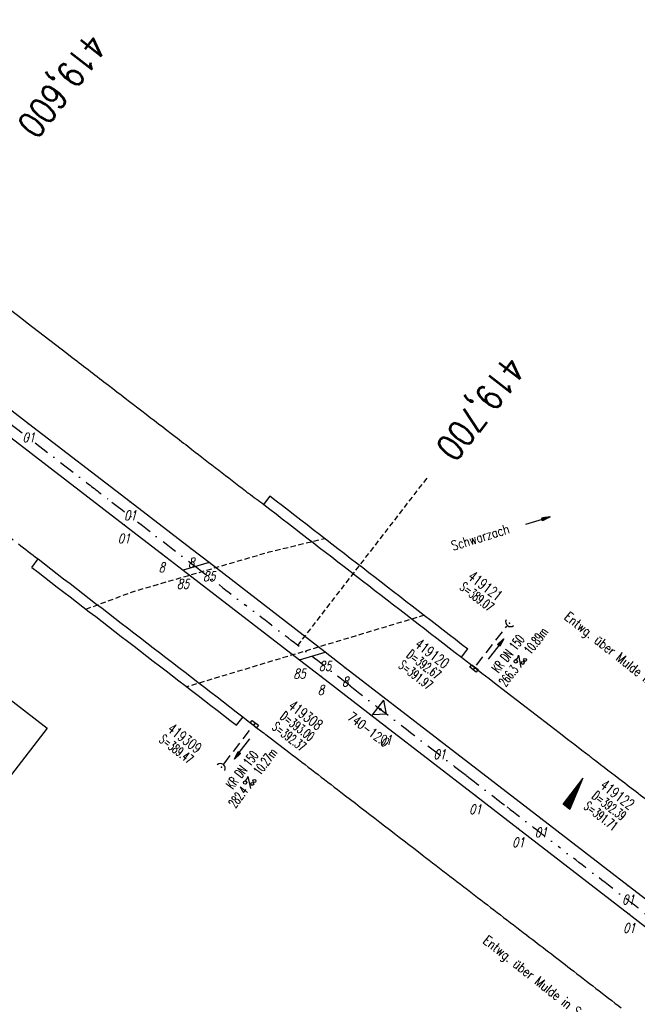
# Model space of a CAD drawing. Extents: x 449544 to 450624, y 436205 to 437134.
# Tile 13 of 16: x 450146 to 450263, y 436513 to 436699. Entities that reach past the tile are written whole.
import ezdxf
from ezdxf.enums import TextEntityAlignment as Align

# ---------------------------------------------------------------- set-up
doc = ezdxf.new("R2010")
doc.units = 0
doc.header["$LTSCALE"] = 2
doc.header["$MEASUREMENT"] = 0
for name, pattern in [('AUSGEZOGEN', [0]), ('GESTRICH-X2', [1.5, 1, -0.5]), ('GESTRICHELT', [0.75, 0.5, -0.25]), ('STRICHPT-X3', [3, 1.5, -0.75, 0, -0.75])]:
    doc.linetypes.add(name, pattern=pattern)
doc.layers.get('0').update_dxf_attribs({"linetype": 'AUSGEZOGEN'})
for name, color, linetype in [('ACHSE', 250, 'STRICHPT-X3'), ('BAUWO', 250, 'CONTINUOUS'), ('BAUWU', 250, 'GESTRICHELT'), ('BW-SCHRIFT', 1, 'AUSGEZOGEN'), ('FBR', 8, 'CONTINUOUS'), ('GEF', 7, 'CONTINUOUS'), ('HEKTOM', 250, 'GESTRICHELT'), ('KANAL', 7, 'GESTRICH-X2'), ('Netzknoten_PKT', 7, 'CONTINUOUS'), ('Netzknoten_PKT-NR', 7, 'CONTINUOUS'), ('Netzknoten_SIGNATUR', 7, 'CONTINUOUS'), ('PFEIL', 7, 'CONTINUOUS'), ('PKT', 7, 'CONTINUOUS'), ('PKT-CODE', 2, 'CONTINUOUS'), ('SCHACHTNR', 6, 'CONTINUOUS'), ('SCHRIFT', 7, 'AUSGEZOGEN'), ('SCHSYMBOL', 7, 'AUSGEZOGEN'), ('TEXTO', 4, 'CONTINUOUS'), ('TEXTU', 4, 'CONTINUOUS')]:
    doc.layers.add(name, color=color, linetype=linetype)
doc.styles.add('ROMANS', font='romans.shx', dxfattribs={"width": 0.8})

# ---------------------------------------------------------------- blocks, each defined once
blk = doc.blocks.new('42')
at = {"color": 0}
blk.add_arc((-0.02, -0.31), 0.91, 12.5363, 167.4637, dxfattribs=at)
blk.add_point((0, 0), dxfattribs=at)
blk = doc.blocks.new('PROM')
blk.add_line((1.57, 1.82), (0.02, 0.02))
for centre, radius in [((0.32, 1.51), 0.317), ((0.94, 0.29), 0.283), ((1.64, 0.29), 0.283)]:
    blk.add_circle(centre, radius)
blk.add_arc((0.99, 2.68), 1.03, 239.1414, 303.3549)
blk = doc.blocks.new('PFEIL2')
at = {"color": 0}
for p, q in [((0.88, 0), (-2.4, -0.01)), ((0.88, -0.27), (0.88, 0.28)), ((0.88, 0.28), (2.43, 0.01)), ((0.91, 0.27), (0.88, 0.26)), ((0.97, 0.26), (0.88, 0.25)), ((1.02, 0.25), (0.88, 0.23)), ((1.07, 0.24), (0.88, 0.21)), ((1.13, 0.23), (0.88, 0.19)), ((1.18, 0.22), (0.88, 0.17)), ((1.24, 0.21), (0.88, 0.15)), ((1.29, 0.21), (0.88, 0.14)), ((1.34, 0.2), (0.88, 0.12)), ((1.4, 0.19), (0.88, 0.1)), ((1.45, 0.18), (0.88, 0.08)), ((1.51, 0.17), (0.88, 0.06)), ((1.56, 0.16), (0.88, 0.04)), ((1.61, 0.15), (0.88, 0.02)), ((1.67, 0.14), (0.88, 0.01)), ((1.72, 0.13), (0.88, -0.01)), ((1.78, 0.12), (0.88, -0.03)), ((1.83, 0.11), (0.88, -0.05)), ((1.88, 0.1), (0.88, -0.07)), ((1.94, 0.09), (0.88, -0.09)), ((2.05, 0.08), (0.88, -0.12)), ((1.99, 0.08), (0.88, -0.11)), ((2.1, 0.07), (0.88, -0.14)), ((2.15, 0.06), (0.88, -0.16)), ((2.21, 0.05), (0.88, -0.18)), ((2.26, 0.04), (0.88, -0.2)), ((2.32, 0.03), (0.88, -0.22)), ((2.37, 0.02), (0.88, -0.23)), ((2.42, 0.01), (0.88, -0.25)), ((2.43, 0.01), (0.88, -0.27))]:
    blk.add_line(p, q, dxfattribs=at)
blk = doc.blocks.new('30')
at = {"color": 0}
for p, q in [((-0.75, -0.29), (-0.75, 0.29)), ((-0.75, 0.29), (0.75, 0.29)), ((0.75, 0.29), (0.75, -0.29)), ((0.75, -0.29), (-0.75, -0.29))]:
    blk.add_line(p, q, dxfattribs=at)
blk.add_point((0, 0), dxfattribs=at)
blk = doc.blocks.new('40')
at = {"color": 0}
blk.add_arc((0.02, 0.31), 0.91, 192.5363, 347.4637, dxfattribs=at)
blk.add_point((0, 0), dxfattribs=at)
blk = doc.blocks.new('*X5')
at = {"color": 0}
for p, q in [((725.83, 193.84), (727.44, 195.45)), ((725.83, 193.85), (727.43, 195.45)), ((725.83, 193.86), (727.42, 195.45)), ((725.83, 193.87), (727.41, 195.45)), ((725.83, 193.88), (727.4, 195.45)), ((725.83, 193.89), (727.39, 195.45)), ((725.83, 193.9), (727.38, 195.45)), ((725.83, 193.91), (727.37, 195.45)), ((725.83, 193.91), (727.37, 195.45)), ((725.83, 193.92), (727.36, 195.45)), ((725.83, 193.93), (727.35, 195.45)), ((725.83, 193.94), (727.34, 195.45)), ((725.83, 193.95), (727.33, 195.45)), ((725.83, 193.96), (727.32, 195.45)), ((725.83, 193.97), (727.31, 195.45)), ((725.83, 193.98), (727.3, 195.45)), ((725.83, 193.99), (727.29, 195.45)), ((725.83, 193.99), (727.29, 195.45)), ((725.83, 194), (727.28, 195.45)), ((725.83, 194.01), (727.27, 195.45)), ((725.83, 194.02), (727.26, 195.45)), ((725.83, 194.03), (727.25, 195.45)), ((725.83, 194.04), (727.24, 195.45)), ((725.83, 194.05), (727.23, 195.45)), ((725.83, 194.06), (727.22, 195.45)), ((725.83, 194.06), (727.21, 195.45)), ((725.83, 194.07), (727.21, 195.45)), ((725.83, 194.08), (727.2, 195.45)), ((725.83, 194.09), (727.19, 195.45)), ((725.83, 194.1), (727.18, 195.45)), ((725.83, 194.11), (727.17, 195.45)), ((725.83, 194.12), (727.16, 195.45)), ((725.83, 194.13), (727.15, 195.45)), ((725.83, 194.14), (727.14, 195.45)), ((725.83, 194.14), (727.14, 195.45)), ((725.83, 194.15), (727.13, 195.45)), ((725.83, 194.16), (727.12, 195.45)), ((725.83, 194.17), (727.11, 195.45)), ((725.83, 194.18), (727.1, 195.45)), ((725.83, 194.19), (727.09, 195.45)), ((725.83, 194.2), (727.08, 195.45)), ((725.83, 194.21), (727.07, 195.45)), ((725.83, 194.21), (727.06, 195.45)), ((725.83, 194.22), (727.06, 195.45)), ((725.83, 194.23), (727.05, 195.45)), ((725.83, 194.24), (727.04, 195.45)), ((725.83, 194.25), (727.03, 195.45)), ((725.83, 194.26), (727.02, 195.45)), ((725.83, 194.27), (727.01, 195.45)), ((725.83, 194.28), (727, 195.45)), ((725.83, 194.29), (726.99, 195.45)), ((725.83, 194.29), (726.99, 195.45)), ((725.83, 194.3), (726.98, 195.45)), ((725.83, 194.31), (726.97, 195.45)), ((725.83, 194.32), (726.96, 195.45)), ((725.83, 194.33), (726.95, 195.45)), ((725.83, 194.34), (726.94, 195.45)), ((725.83, 194.35), (726.93, 195.45)), ((725.83, 194.36), (726.92, 195.45)), ((725.83, 194.37), (726.91, 195.45)), ((725.83, 194.37), (726.91, 195.45)), ((725.83, 194.38), (726.9, 195.45)), ((725.83, 194.39), (726.89, 195.45)), ((725.83, 194.4), (726.88, 195.45)), ((725.83, 194.41), (726.87, 195.45)), ((725.83, 194.42), (726.86, 195.45)), ((725.83, 194.43), (726.85, 195.45)), ((725.83, 194.44), (726.84, 195.45)), ((725.83, 194.44), (726.83, 195.45)), ((725.83, 194.45), (726.83, 195.45)), ((725.83, 194.46), (726.82, 195.45)), ((725.83, 194.47), (726.81, 195.45)), ((725.83, 194.48), (726.8, 195.45)), ((725.83, 194.49), (726.79, 195.45)), ((725.83, 194.5), (726.78, 195.45)), ((725.83, 194.51), (726.77, 195.45)), ((725.83, 194.52), (726.76, 195.45)), ((725.83, 194.52), (726.76, 195.45)), ((725.83, 194.53), (726.75, 195.45)), ((725.83, 194.54), (726.74, 195.45)), ((725.83, 194.55), (726.73, 195.45)), ((725.83, 194.56), (726.72, 195.45)), ((725.83, 194.57), (726.71, 195.45)), ((725.83, 194.58), (726.7, 195.45)), ((725.83, 194.59), (726.69, 195.45)), ((725.83, 194.59), (726.68, 195.45)), ((725.83, 194.6), (726.68, 195.45)), ((725.83, 194.61), (726.67, 195.45)), ((725.83, 194.62), (726.66, 195.45)), ((725.83, 194.63), (726.65, 195.45)), ((725.83, 194.64), (726.64, 195.45)), ((725.83, 194.65), (726.63, 195.45)), ((725.83, 194.66), (726.62, 195.45)), ((725.83, 194.67), (726.61, 195.45)), ((725.83, 194.67), (726.61, 195.45)), ((725.83, 194.68), (726.6, 195.45)), ((725.83, 194.69), (726.59, 195.45)), ((725.83, 194.7), (726.58, 195.45)), ((725.83, 194.71), (726.57, 195.45)), ((725.83, 194.72), (726.56, 195.45)), ((725.83, 194.73), (726.55, 195.45)), ((725.83, 194.74), (726.54, 195.45)), ((725.83, 194.75), (726.53, 195.45)), ((725.83, 194.75), (726.53, 195.45)), ((725.83, 194.76), (726.52, 195.45)), ((725.83, 194.77), (726.51, 195.45)), ((725.83, 194.78), (726.5, 195.45)), ((725.83, 194.79), (726.49, 195.45)), ((725.83, 194.8), (726.48, 195.45)), ((725.83, 194.81), (726.47, 195.45)), ((725.83, 194.82), (726.46, 195.45)), ((725.83, 194.82), (726.45, 195.45)), ((725.83, 194.83), (726.45, 195.45)), ((725.83, 194.84), (726.44, 195.45)), ((725.83, 194.85), (726.43, 195.45)), ((725.83, 194.86), (726.42, 195.45)), ((725.83, 194.87), (726.41, 195.45)), ((725.83, 194.88), (726.4, 195.45)), ((725.83, 194.89), (726.39, 195.45)), ((725.83, 194.9), (726.38, 195.45)), ((725.83, 194.9), (726.38, 195.45)), ((725.83, 194.91), (726.37, 195.45)), ((725.83, 194.92), (726.36, 195.45)), ((725.83, 194.93), (726.35, 195.45)), ((725.83, 194.94), (726.34, 195.45)), ((725.83, 194.95), (726.33, 195.45)), ((725.83, 194.96), (726.32, 195.45)), ((725.83, 194.97), (726.31, 195.45)), ((725.83, 194.98), (726.3, 195.45)), ((725.83, 194.98), (726.3, 195.45)), ((725.83, 194.99), (726.29, 195.45)), ((725.83, 195), (726.28, 195.45)), ((725.83, 195.01), (726.27, 195.45)), ((725.83, 195.02), (726.26, 195.45)), ((725.83, 195.03), (726.25, 195.45)), ((725.83, 195.04), (726.24, 195.45)), ((725.83, 195.05), (726.23, 195.45)), ((725.83, 195.05), (726.22, 195.45)), ((725.83, 195.06), (726.22, 195.45)), ((725.83, 195.07), (726.21, 195.45)), ((725.83, 195.08), (726.2, 195.45)), ((725.83, 195.09), (726.19, 195.45)), ((725.83, 195.1), (726.18, 195.45)), ((725.83, 195.11), (726.17, 195.45)), ((725.83, 195.12), (726.16, 195.45)), ((725.83, 195.13), (726.15, 195.45)), ((725.83, 195.13), (726.15, 195.45)), ((725.83, 195.14), (726.14, 195.45)), ((725.83, 195.15), (726.13, 195.45)), ((725.83, 195.16), (726.12, 195.45)), ((725.83, 195.17), (726.11, 195.45)), ((725.83, 195.18), (726.1, 195.45)), ((725.83, 195.19), (726.09, 195.45)), ((725.83, 195.2), (726.08, 195.45)), ((725.83, 195.2), (726.07, 195.45)), ((725.83, 195.21), (726.07, 195.45)), ((725.83, 195.22), (726.06, 195.45)), ((725.83, 195.23), (726.05, 195.45)), ((725.83, 195.24), (726.04, 195.45)), ((725.83, 195.25), (726.03, 195.45)), ((725.83, 195.26), (726.02, 195.45)), ((725.83, 195.27), (726.01, 195.45)), ((725.83, 195.28), (726, 195.45)), ((725.83, 195.28), (726, 195.45)), ((725.83, 195.29), (725.99, 195.45)), ((725.83, 195.3), (725.98, 195.45)), ((725.83, 195.31), (725.97, 195.45)), ((725.83, 195.32), (725.96, 195.45)), ((725.83, 195.33), (725.95, 195.45)), ((725.83, 195.34), (725.94, 195.45)), ((725.83, 195.35), (725.93, 195.45)), ((725.83, 195.36), (725.92, 195.45)), ((725.83, 195.36), (725.92, 195.45)), ((725.83, 195.37), (725.91, 195.45)), ((725.83, 195.38), (725.9, 195.45)), ((725.83, 195.39), (725.89, 195.45)), ((725.83, 195.4), (725.88, 195.45)), ((725.83, 195.41), (725.87, 195.45)), ((725.83, 195.42), (725.86, 195.45)), ((725.83, 195.43), (725.85, 195.45)), ((725.83, 195.43), (725.84, 195.45)), ((725.83, 195.44), (725.84, 195.45)), ((725.83, 193.83), (727.43, 195.43)), ((725.83, 193.82), (727.43, 195.42)), ((725.83, 193.81), (727.43, 195.41)), ((725.83, 193.8), (727.42, 195.4)), ((725.83, 193.79), (727.42, 195.38)), ((725.83, 193.78), (727.42, 195.37)), ((725.83, 193.77), (727.41, 195.36)), ((725.83, 193.76), (727.41, 195.35)), ((725.83, 193.76), (727.41, 195.34)), ((725.83, 193.75), (727.4, 195.32)), ((725.83, 193.74), (727.4, 195.31)), ((725.83, 193.73), (727.4, 195.3)), ((725.83, 193.72), (727.4, 195.29)), ((725.83, 193.71), (727.39, 195.28)), ((725.83, 193.7), (727.39, 195.26)), ((725.83, 193.69), (727.39, 195.25)), ((725.83, 193.68), (727.38, 195.24)), ((725.83, 193.68), (727.38, 195.23)), ((725.83, 193.67), (727.38, 195.22)), ((725.83, 193.66), (727.37, 195.2)), ((725.83, 193.65), (727.37, 195.19)), ((725.83, 193.64), (727.37, 195.18)), ((725.83, 193.63), (727.36, 195.17)), ((725.83, 193.62), (727.36, 195.16)), ((725.83, 193.61), (727.36, 195.14)), ((725.83, 193.61), (727.35, 195.13)), ((725.83, 193.6), (727.35, 195.12)), ((725.83, 193.59), (727.35, 195.11)), ((725.83, 193.58), (727.34, 195.1)), ((725.83, 193.57), (727.34, 195.08)), ((725.83, 193.56), (727.34, 195.07)), ((725.83, 193.55), (727.34, 195.06)), ((725.83, 193.54), (727.33, 195.05)), ((725.83, 193.53), (727.33, 195.04)), ((725.83, 193.53), (727.33, 195.02)), ((725.83, 193.52), (727.32, 195.01)), ((725.83, 193.51), (727.32, 195)), ((725.83, 193.5), (727.32, 194.99)), ((725.83, 193.49), (727.31, 194.98)), ((725.83, 193.48), (727.31, 194.96)), ((725.83, 193.47), (727.31, 194.95)), ((725.83, 193.46), (727.3, 194.94)), ((725.83, 193.45), (727.3, 194.93)), ((725.83, 193.45), (727.3, 194.92)), ((725.83, 193.44), (727.29, 194.91)), ((725.83, 193.43), (727.29, 194.89)), ((725.83, 193.42), (727.29, 194.88)), ((725.83, 193.41), (727.29, 194.87)), ((725.83, 193.4), (727.28, 194.86)), ((725.83, 193.39), (727.28, 194.85)), ((725.83, 193.38), (727.28, 194.83)), ((725.83, 193.38), (727.27, 194.82)), ((725.83, 193.37), (727.27, 194.81)), ((725.83, 193.36), (727.27, 194.8)), ((725.83, 193.35), (727.26, 194.79)), ((725.83, 193.34), (727.26, 194.77)), ((725.83, 193.33), (727.26, 194.76)), ((725.83, 193.32), (727.25, 194.75)), ((725.83, 193.31), (727.25, 194.74)), ((725.83, 193.3), (727.25, 194.73)), ((725.83, 193.3), (727.24, 194.71)), ((725.83, 193.29), (727.24, 194.7)), ((725.83, 193.28), (727.24, 194.69)), ((725.83, 193.27), (727.23, 194.68)), ((725.83, 193.26), (727.23, 194.67)), ((725.83, 193.25), (727.23, 194.65)), ((725.83, 193.24), (727.23, 194.64)), ((725.83, 193.23), (727.22, 194.63)), ((725.83, 193.22), (727.22, 194.62)), ((725.83, 193.22), (727.22, 194.61)), ((725.83, 193.21), (727.21, 194.59)), ((725.83, 193.2), (727.21, 194.58)), ((725.83, 193.19), (727.21, 194.57)), ((725.83, 193.18), (727.2, 194.56)), ((725.83, 193.17), (727.2, 194.55)), ((725.83, 193.16), (727.2, 194.53)), ((725.83, 193.15), (727.19, 194.52)), ((725.83, 193.15), (727.19, 194.51)), ((725.83, 193.14), (727.19, 194.5)), ((725.83, 193.13), (727.18, 194.49)), ((725.83, 193.12), (727.18, 194.47)), ((725.83, 193.11), (727.18, 194.46)), ((725.83, 193.1), (727.17, 194.45)), ((725.83, 193.09), (727.17, 194.44)), ((725.83, 193.08), (727.17, 194.43)), ((725.83, 193.07), (727.17, 194.41)), ((725.83, 193.07), (727.16, 194.4)), ((725.83, 193.06), (727.16, 194.39)), ((725.83, 193.05), (727.16, 194.38)), ((725.83, 193.04), (727.15, 194.37)), ((725.83, 193.03), (727.15, 194.35)), ((725.83, 193.02), (727.15, 194.34)), ((725.83, 193.01), (727.14, 194.33)), ((725.83, 193), (727.14, 194.32)), ((725.83, 193), (727.14, 194.31)), ((725.83, 192.99), (727.13, 194.29)), ((725.83, 192.98), (727.13, 194.28)), ((725.83, 192.97), (727.13, 194.27)), ((725.83, 192.96), (727.12, 194.26)), ((725.83, 192.95), (727.12, 194.25)), ((725.83, 192.94), (727.12, 194.23)), ((725.83, 192.93), (727.11, 194.22)), ((725.83, 192.92), (727.11, 194.21)), ((725.83, 192.92), (727.11, 194.2)), ((725.83, 192.91), (727.11, 194.19)), ((725.83, 192.9), (727.1, 194.17)), ((725.83, 192.89), (727.1, 194.16)), ((725.83, 192.88), (727.1, 194.15)), ((725.83, 192.87), (727.09, 194.14)), ((725.83, 192.86), (727.09, 194.13)), ((725.83, 192.85), (727.09, 194.11)), ((725.83, 192.84), (727.08, 194.1)), ((725.83, 192.84), (727.08, 194.09)), ((725.83, 192.83), (727.08, 194.08)), ((725.83, 192.82), (727.07, 194.07)), ((725.83, 192.81), (727.07, 194.05)), ((725.83, 192.8), (727.07, 194.04)), ((725.83, 192.79), (727.06, 194.03)), ((725.83, 192.78), (727.06, 194.02)), ((725.83, 192.77), (727.06, 194.01)), ((725.83, 192.77), (727.05, 193.99)), ((725.83, 192.76), (727.05, 193.98)), ((725.83, 192.75), (727.05, 193.97)), ((725.83, 192.74), (727.05, 193.96)), ((725.83, 192.73), (727.04, 193.95)), ((725.83, 192.72), (727.04, 193.93)), ((725.83, 192.71), (727.04, 193.92)), ((725.83, 192.7), (727.03, 193.91)), ((725.83, 192.69), (727.03, 193.9)), ((725.83, 192.69), (727.03, 193.89)), ((725.83, 192.68), (727.02, 193.87)), ((725.83, 192.67), (727.02, 193.86)), ((725.83, 192.66), (727.02, 193.85)), ((725.83, 192.65), (727.01, 193.84)), ((725.83, 192.64), (727.01, 193.83)), ((725.83, 192.63), (727.01, 193.81)), ((725.83, 192.62), (727, 193.8)), ((725.83, 192.62), (727, 193.79)), ((725.83, 192.61), (727, 193.78)), ((725.83, 192.6), (726.99, 193.77)), ((725.83, 192.59), (726.99, 193.75)), ((725.83, 192.58), (726.99, 193.74)), ((725.83, 192.57), (726.99, 193.73)), ((725.83, 192.56), (726.98, 193.72)), ((725.83, 192.55), (726.98, 193.71)), ((725.83, 192.54), (726.98, 193.69)), ((725.83, 192.54), (726.97, 193.68)), ((725.83, 192.53), (726.97, 193.67)), ((725.83, 192.52), (726.97, 193.66)), ((725.83, 192.51), (726.96, 193.65)), ((725.83, 192.5), (726.96, 193.63)), ((725.83, 192.49), (726.96, 193.62)), ((725.83, 192.48), (726.95, 193.61)), ((725.83, 192.47), (726.95, 193.6)), ((725.83, 192.46), (726.95, 193.59)), ((725.83, 192.46), (726.94, 193.57)), ((725.83, 192.45), (726.94, 193.56)), ((725.83, 192.44), (726.94, 193.55)), ((725.83, 192.43), (726.94, 193.54)), ((725.83, 192.42), (726.93, 193.53)), ((725.83, 192.41), (726.93, 193.51)), ((725.83, 192.4), (726.93, 193.5)), ((725.83, 192.39), (726.92, 193.49)), ((725.83, 192.39), (726.92, 193.48)), ((725.83, 192.38), (726.92, 193.47)), ((725.83, 192.37), (726.91, 193.45)), ((725.83, 192.36), (726.91, 193.44)), ((725.83, 192.35), (726.91, 193.43)), ((725.83, 192.34), (726.9, 193.42)), ((725.83, 192.33), (726.9, 193.41)), ((725.83, 192.32), (726.9, 193.39)), ((725.83, 192.31), (726.89, 193.38)), ((725.83, 192.31), (726.89, 193.37)), ((725.83, 192.3), (726.89, 193.36)), ((725.83, 192.29), (726.88, 193.35)), ((725.83, 192.28), (726.88, 193.33)), ((725.83, 192.27), (726.88, 193.32)), ((725.83, 192.26), (726.88, 193.31)), ((725.83, 192.25), (726.87, 193.3)), ((725.83, 192.24), (726.87, 193.29)), ((725.83, 192.24), (726.87, 193.27)), ((725.83, 192.23), (726.86, 193.26)), ((725.83, 192.22), (726.86, 193.25)), ((725.83, 192.21), (726.86, 193.24)), ((725.83, 192.2), (726.85, 193.23)), ((725.83, 192.19), (726.85, 193.21)), ((725.83, 192.18), (726.85, 193.2)), ((725.83, 192.17), (726.84, 193.19)), ((725.83, 192.16), (726.84, 193.18)), ((725.83, 192.16), (726.84, 193.17)), ((725.83, 192.15), (726.83, 193.15)), ((725.83, 192.14), (726.83, 193.14)), ((725.83, 192.13), (726.83, 193.13)), ((725.83, 192.12), (726.82, 193.12)), ((725.83, 192.11), (726.82, 193.11)), ((725.83, 192.1), (726.82, 193.09)), ((725.83, 192.09), (726.82, 193.08)), ((725.83, 192.08), (726.81, 193.07)), ((725.83, 192.08), (726.81, 193.06)), ((725.83, 192.07), (726.81, 193.05)), ((725.83, 192.06), (726.8, 193.03)), ((725.83, 192.05), (726.8, 193.02)), ((725.83, 192.04), (726.8, 193.01)), ((725.83, 192.03), (726.79, 193)), ((725.83, 192.02), (726.79, 192.99)), ((725.83, 192.01), (726.79, 192.97)), ((725.83, 192.01), (726.78, 192.96)), ((725.83, 192), (726.78, 192.95)), ((725.83, 191.99), (726.78, 192.94)), ((725.83, 191.98), (726.77, 192.93)), ((725.83, 191.97), (726.77, 192.91)), ((725.83, 191.96), (726.77, 192.9)), ((725.83, 191.95), (726.76, 192.89)), ((725.83, 191.94), (726.76, 192.88)), ((725.83, 191.93), (726.76, 192.87)), ((725.83, 191.93), (726.76, 192.85)), ((725.83, 191.92), (726.75, 192.84)), ((725.83, 191.91), (726.75, 192.83)), ((725.83, 191.9), (726.75, 192.82)), ((725.83, 191.89), (726.74, 192.81)), ((725.83, 191.88), (726.74, 192.79)), ((725.83, 191.87), (726.74, 192.78)), ((725.83, 191.86), (726.73, 192.77)), ((725.83, 191.85), (726.73, 192.76)), ((725.83, 191.85), (726.73, 192.75)), ((725.83, 191.84), (726.72, 192.73)), ((725.83, 191.83), (726.72, 192.72)), ((725.83, 191.82), (726.72, 192.71)), ((725.83, 191.81), (726.71, 192.7)), ((725.83, 191.8), (726.71, 192.69)), ((725.83, 191.79), (726.71, 192.67)), ((725.83, 191.78), (726.7, 192.66)), ((725.83, 191.78), (726.7, 192.65)), ((725.83, 191.77), (726.7, 192.64)), ((725.83, 191.76), (726.7, 192.63)), ((725.83, 191.75), (726.69, 192.61)), ((725.83, 191.74), (726.69, 192.6)), ((725.83, 191.73), (726.69, 192.59)), ((725.83, 191.72), (726.68, 192.58)), ((725.83, 191.71), (726.68, 192.57)), ((725.83, 191.7), (726.68, 192.55)), ((725.83, 191.7), (726.67, 192.54)), ((725.83, 191.69), (726.67, 192.53)), ((725.83, 191.68), (726.67, 192.52)), ((725.83, 191.67), (726.66, 192.51)), ((725.83, 191.66), (726.66, 192.49)), ((725.83, 191.65), (726.66, 192.48)), ((725.83, 191.64), (726.65, 192.47)), ((725.83, 191.63), (726.65, 192.46)), ((725.83, 191.63), (726.65, 192.45)), ((725.83, 191.62), (726.64, 192.43)), ((725.83, 191.61), (726.64, 192.42)), ((725.83, 191.6), (726.64, 192.41)), ((725.83, 191.59), (726.64, 192.4)), ((725.83, 191.58), (726.63, 192.39)), ((725.83, 191.57), (726.63, 192.37)), ((725.83, 191.56), (726.63, 192.36)), ((725.83, 191.55), (726.62, 192.35)), ((725.83, 191.55), (726.62, 192.34)), ((725.83, 191.54), (726.62, 192.33)), ((725.83, 191.53), (726.61, 192.31)), ((725.83, 191.52), (726.61, 192.3)), ((725.83, 191.51), (726.61, 192.29)), ((725.83, 191.5), (726.6, 192.28)), ((725.83, 191.49), (726.6, 192.27)), ((725.83, 191.48), (726.6, 192.25)), ((725.83, 191.47), (726.59, 192.24)), ((725.83, 191.47), (726.59, 192.23)), ((725.83, 191.46), (726.59, 192.22)), ((725.83, 191.45), (726.59, 192.21)), ((725.83, 191.44), (726.58, 192.19)), ((725.83, 191.43), (726.58, 192.18)), ((725.83, 191.42), (726.58, 192.17)), ((725.83, 191.41), (726.57, 192.16)), ((725.83, 191.4), (726.57, 192.15)), ((725.83, 191.4), (726.57, 192.13)), ((725.83, 191.39), (726.56, 192.12)), ((725.83, 191.38), (726.56, 192.11)), ((725.83, 191.37), (726.56, 192.1)), ((725.83, 191.36), (726.55, 192.09)), ((725.83, 191.35), (726.55, 192.07)), ((725.83, 191.34), (726.55, 192.06)), ((725.83, 191.33), (726.54, 192.05)), ((725.83, 191.32), (726.54, 192.04)), ((725.83, 191.32), (726.54, 192.03)), ((725.83, 191.31), (726.53, 192.01)), ((725.83, 191.3), (726.53, 192)), ((725.83, 191.29), (726.53, 191.99)), ((725.83, 191.28), (726.53, 191.98)), ((725.83, 191.27), (726.52, 191.97)), ((725.83, 191.26), (726.52, 191.95)), ((725.83, 191.25), (726.52, 191.94)), ((725.83, 191.25), (726.51, 191.93)), ((725.83, 191.24), (726.51, 191.92)), ((725.83, 191.23), (726.51, 191.91)), ((725.83, 191.22), (726.5, 191.89)), ((725.83, 191.21), (726.5, 191.88)), ((725.83, 191.2), (726.5, 191.87)), ((725.83, 191.19), (726.49, 191.86)), ((725.83, 191.18), (726.49, 191.85)), ((725.83, 191.17), (726.49, 191.84)), ((725.83, 191.17), (726.48, 191.82)), ((725.83, 191.16), (726.48, 191.81)), ((725.83, 191.15), (726.48, 191.8)), ((725.83, 191.14), (726.47, 191.79)), ((725.83, 191.13), (726.47, 191.78)), ((725.83, 191.12), (726.47, 191.76)), ((725.83, 191.11), (726.47, 191.75)), ((725.83, 191.1), (726.46, 191.74)), ((725.83, 191.09), (726.46, 191.73)), ((725.83, 191.09), (726.46, 191.72)), ((725.83, 191.08), (726.45, 191.7)), ((725.83, 191.07), (726.45, 191.69)), ((725.83, 191.06), (726.45, 191.68)), ((725.83, 191.05), (726.44, 191.67)), ((725.83, 191.04), (726.44, 191.66)), ((725.83, 191.03), (726.44, 191.64)), ((725.83, 191.02), (726.43, 191.63)), ((725.83, 191.02), (726.43, 191.62)), ((725.83, 191.01), (726.43, 191.61)), ((725.83, 191), (726.42, 191.6)), ((725.83, 190.99), (726.42, 191.58)), ((725.83, 190.98), (726.42, 191.57)), ((725.83, 190.97), (726.41, 191.56)), ((725.83, 190.96), (726.41, 191.55)), ((725.83, 190.95), (726.41, 191.54)), ((725.83, 190.94), (726.41, 191.52)), ((725.83, 190.94), (726.4, 191.51)), ((725.83, 190.93), (726.4, 191.5)), ((725.83, 190.92), (726.4, 191.49)), ((725.83, 190.91), (726.39, 191.48)), ((725.83, 190.9), (726.39, 191.46)), ((725.83, 190.89), (726.39, 191.45)), ((725.83, 190.88), (726.38, 191.44)), ((725.83, 190.87), (726.38, 191.43)), ((725.83, 190.87), (726.38, 191.42)), ((725.83, 190.86), (726.37, 191.4)), ((725.83, 190.85), (726.37, 191.39)), ((725.83, 190.84), (726.37, 191.38)), ((725.83, 190.83), (726.36, 191.37)), ((725.83, 190.82), (726.36, 191.36)), ((725.83, 190.81), (726.36, 191.34)), ((725.83, 190.8), (726.35, 191.33)), ((725.83, 190.79), (726.35, 191.32)), ((725.83, 190.79), (726.35, 191.31)), ((725.83, 190.78), (726.35, 191.3)), ((725.83, 190.77), (726.34, 191.28)), ((725.83, 190.76), (726.34, 191.27)), ((725.83, 190.75), (726.34, 191.26)), ((725.83, 190.74), (726.33, 191.25)), ((725.83, 190.73), (726.33, 191.24)), ((725.83, 190.72), (726.33, 191.22)), ((725.83, 190.71), (726.32, 191.21)), ((725.83, 190.71), (726.32, 191.2)), ((725.83, 190.7), (726.32, 191.19)), ((725.83, 190.69), (726.31, 191.18)), ((725.83, 190.68), (726.31, 191.16)), ((725.83, 190.67), (726.31, 191.15)), ((725.83, 190.66), (726.3, 191.14)), ((725.83, 190.65), (726.3, 191.13)), ((725.83, 190.64), (726.3, 191.12)), ((725.83, 190.64), (726.29, 191.1)), ((725.83, 190.63), (726.29, 191.09)), ((725.83, 190.62), (726.29, 191.08)), ((725.83, 190.61), (726.29, 191.07)), ((725.83, 190.6), (726.28, 191.06)), ((725.83, 190.59), (726.28, 191.04)), ((725.83, 190.58), (726.28, 191.03)), ((725.83, 190.57), (726.27, 191.02)), ((725.83, 190.56), (726.27, 191.01)), ((725.83, 190.56), (726.27, 191)), ((725.83, 190.55), (726.26, 190.98)), ((725.83, 190.54), (726.26, 190.97)), ((725.83, 190.53), (726.26, 190.96)), ((725.83, 190.52), (726.25, 190.95)), ((725.83, 190.51), (726.25, 190.94)), ((725.83, 190.5), (726.25, 190.92)), ((725.83, 190.49), (726.24, 190.91)), ((725.83, 190.48), (726.24, 190.9)), ((725.83, 190.48), (726.24, 190.89)), ((725.83, 190.47), (726.24, 190.88)), ((725.83, 190.46), (726.23, 190.86)), ((725.83, 190.45), (726.23, 190.85)), ((725.83, 190.44), (726.23, 190.84)), ((725.83, 190.43), (726.22, 190.83)), ((725.83, 190.42), (726.22, 190.82)), ((725.83, 190.41), (726.22, 190.8)), ((725.83, 190.41), (726.21, 190.79)), ((725.83, 190.4), (726.21, 190.78)), ((725.83, 190.39), (726.21, 190.77)), ((725.83, 190.38), (726.2, 190.76)), ((725.83, 190.37), (726.2, 190.74)), ((725.83, 190.36), (726.2, 190.73)), ((725.83, 190.35), (726.19, 190.72)), ((725.83, 190.34), (726.19, 190.71)), ((725.83, 190.33), (726.19, 190.7)), ((725.83, 190.33), (726.18, 190.68)), ((725.83, 190.32), (726.18, 190.67)), ((725.83, 190.31), (726.18, 190.66)), ((725.83, 190.3), (726.18, 190.65)), ((725.83, 190.29), (726.17, 190.64)), ((725.83, 190.28), (726.17, 190.62)), ((725.83, 190.27), (726.17, 190.61)), ((725.83, 190.26), (726.16, 190.6)), ((725.83, 190.26), (726.16, 190.59)), ((725.83, 190.25), (726.16, 190.58)), ((725.83, 190.24), (726.15, 190.56)), ((725.83, 190.23), (726.15, 190.55)), ((725.83, 190.22), (726.15, 190.54)), ((725.83, 190.21), (726.14, 190.53)), ((725.83, 190.2), (726.14, 190.52)), ((725.83, 190.19), (726.14, 190.5)), ((725.83, 190.18), (726.13, 190.49)), ((725.83, 190.18), (726.13, 190.48)), ((725.83, 190.17), (726.13, 190.47)), ((725.83, 190.16), (726.12, 190.46)), ((725.83, 190.15), (726.12, 190.44)), ((725.83, 190.14), (726.12, 190.43)), ((725.83, 190.13), (726.12, 190.42)), ((725.83, 190.12), (726.11, 190.41)), ((725.83, 190.11), (726.11, 190.4)), ((725.83, 190.1), (726.11, 190.38)), ((725.83, 190.1), (726.1, 190.37)), ((725.83, 190.09), (726.1, 190.36)), ((725.83, 190.08), (726.1, 190.35)), ((725.83, 190.07), (726.09, 190.34)), ((725.83, 190.06), (726.09, 190.32)), ((725.83, 190.05), (726.09, 190.31)), ((725.83, 190.04), (726.08, 190.3)), ((725.83, 190.03), (726.08, 190.29)), ((725.83, 190.03), (726.08, 190.28)), ((725.83, 190.02), (726.07, 190.26)), ((725.83, 190.01), (726.07, 190.25)), ((725.83, 190), (726.07, 190.24)), ((725.83, 189.99), (726.06, 190.23)), ((725.83, 189.98), (726.06, 190.22)), ((725.83, 189.97), (726.06, 190.2)), ((725.83, 189.96), (726.06, 190.19)), ((725.83, 189.95), (726.05, 190.18)), ((725.83, 189.95), (726.05, 190.17)), ((725.83, 189.94), (726.05, 190.16)), ((725.83, 189.93), (726.04, 190.14)), ((725.83, 189.92), (726.04, 190.13)), ((725.83, 189.91), (726.04, 190.12)), ((725.83, 189.9), (726.03, 190.11)), ((725.83, 189.89), (726.03, 190.1)), ((725.83, 189.88), (726.03, 190.08)), ((725.83, 189.88), (726.02, 190.07)), ((725.83, 189.87), (726.02, 190.06)), ((725.83, 189.86), (726.02, 190.05)), ((725.83, 189.85), (726.01, 190.04)), ((725.83, 189.84), (726.01, 190.02)), ((725.83, 189.83), (726.01, 190.01)), ((725.83, 189.82), (726, 190)), ((725.83, 189.81), (726, 189.99)), ((725.83, 189.8), (726, 189.98)), ((725.83, 189.8), (726, 189.96)), ((725.83, 189.79), (725.99, 189.95)), ((725.83, 189.78), (725.99, 189.94)), ((725.83, 189.77), (725.99, 189.93)), ((725.83, 189.76), (725.98, 189.92)), ((725.83, 189.75), (725.98, 189.9)), ((725.83, 189.74), (725.98, 189.89)), ((725.83, 189.73), (725.97, 189.88)), ((725.83, 189.72), (725.97, 189.87)), ((725.83, 189.72), (725.97, 189.86)), ((725.83, 189.71), (725.96, 189.84)), ((725.83, 189.7), (725.96, 189.83)), ((725.83, 189.69), (725.96, 189.82)), ((725.83, 189.68), (725.95, 189.81)), ((725.83, 189.67), (725.95, 189.8)), ((725.83, 189.66), (725.95, 189.78)), ((725.83, 189.65), (725.94, 189.77)), ((725.83, 189.65), (725.94, 189.76)), ((725.83, 189.64), (725.94, 189.75)), ((725.83, 189.63), (725.94, 189.74)), ((725.83, 189.62), (725.93, 189.72)), ((725.83, 189.61), (725.93, 189.71)), ((725.83, 189.6), (725.93, 189.7)), ((725.83, 189.59), (725.92, 189.69)), ((725.83, 189.58), (725.92, 189.68)), ((725.83, 189.57), (725.92, 189.66)), ((725.83, 189.57), (725.91, 189.65)), ((725.83, 189.56), (725.91, 189.64)), ((725.83, 189.55), (725.91, 189.63)), ((725.83, 189.54), (725.9, 189.62)), ((725.83, 189.53), (725.9, 189.6)), ((725.83, 189.52), (725.9, 189.59)), ((725.83, 189.51), (725.89, 189.58)), ((725.83, 189.5), (725.89, 189.57)), ((725.83, 189.49), (725.89, 189.56)), ((725.83, 189.49), (725.89, 189.54)), ((725.83, 189.48), (725.88, 189.53)), ((725.83, 189.47), (725.88, 189.52)), ((725.83, 189.46), (725.88, 189.51)), ((725.83, 189.45), (725.87, 189.5)), ((725.83, 189.44), (725.87, 189.48)), ((725.83, 189.43), (725.87, 189.47)), ((725.83, 189.42), (725.86, 189.46)), ((725.83, 189.42), (725.86, 189.45)), ((725.83, 189.41), (725.86, 189.44)), ((725.83, 189.4), (725.85, 189.42)), ((725.83, 189.39), (725.85, 189.41)), ((725.83, 189.38), (725.85, 189.4)), ((725.83, 189.37), (725.84, 189.39)), ((725.83, 189.36), (725.84, 189.38)), ((725.83, 189.35), (725.84, 189.36)), ((725.83, 189.34), (725.83, 189.35)), ((725.83, 189.34), (725.83, 189.34))]:
    blk.add_line(p, q, dxfattribs=at)
blk = doc.blocks.new('GEF')
at = {"color": 0}
for p, q in [((0.01, 0.02), (0.01, 6.15)), ((1.62, 6.15), (0.01, 0.02)), ((0.01, 6.15), (1.62, 6.15))]:
    blk.add_line(p, q, dxfattribs=at)
blk.add_blockref('*X5', (-725.82, -189.3), dxfattribs=at)
blk = doc.blocks.new('PKT')
at = {"color": 0}
blk.add_circle((0, 0), 0.15, dxfattribs=at)
blk.add_point((0, 0), dxfattribs=at)
blk = doc.blocks.new('Station_Netzknoten')
at = {"layer": 'Netzknoten_SIGNATUR'}
for p, q in [((-1.75, 0.5), (1.75, 0.5)), ((0, -1.5), (-1.75, 0.5)), ((0, -1.5), (1.75, 0.5))]:
    blk.add_line(p, q, dxfattribs=at)
blk.add_point((0, 0), dxfattribs=at)

msp = doc.modelspace()

# ---------------------------------------------------------------- linework, layer by layer
at = {"layer": 'ACHSE'}
for points in [[(449723.72, 436947.11, -0.000002), (449783.09, 436901.28, 0.000001), (449842.47, 436855.45, 0.000004), (449891.94, 436817.26, -0.000003), (449941.42, 436779.08, -0.000002), (449990.89, 436740.89, 0.000003), (450040.37, 436702.7)], [(450139.32, 436626.32), (450159.11, 436611.04, 0.000014), (450163.53, 436607.63, 0.000004), (450178.9, 436595.77, 0.000038), (450188.79, 436588.13, -0.000052), (450198.69, 436580.5, -0.00008), (450208.58, 436572.86, 0.000069), (450218.48, 436565.22, 0.000001), (450230.59, 436555.87, 0.000002), (450238.27, 436549.94, 0.000001), (450248.17, 436542.3, -0.000002), (450258.06, 436534.67, -0.000014), (450267.96, 436527.03, 0.00001), (450277.85, 436519.39, 0.000018), (450287.75, 436511.75, -0.000028), (450297.64, 436504.12)], [(450347.12, 436465.93, -0.000001), (450357.01, 436458.29, -0.000011)], [(450060.16, 436687.42, 0.000003), (450070.05, 436679.78, -0.000002), (450079.95, 436672.15, -0.000014), (450089.84, 436664.51, 0.00001), (450099.74, 436656.87, 0.000018), (450109.63, 436649.23, -0.000028), (450119.53, 436641.6)], [(450358.18, 436457.39, -0.000002), (450363.73, 436453.1, -0.001382)]]:
    msp.add_lwpolyline(points, format="xyb", dxfattribs=at)
at = {"layer": 'BAUWO'}
for p, q in [((450192.24, 436607.21), (450193.44, 436608.78)), ((450148.36, 436595.28), (450149.55, 436596.87)), ((450229.66, 436578.26), (450230.85, 436579.87)), ((450188.27, 436567.02), (450187.04, 436565.44))]:
    msp.add_line(p, q, dxfattribs=at)
at = {"layer": 'BAUWO', "flags": 128}
msp.add_lwpolyline([(450176.98, 436594.74), (450199.01, 436577.76), (450203.85, 436579.23), (450181.9, 436596.2), (450176.98, 436594.74)], dxfattribs=at)
at = {"layer": 'BAUWO'}
for centre, radius, start, end in [((532297.41, 542713.02), 134162.97, 232.267126, 232.2873301), ((532298.6, 542714.62), 134162.97, 232.267126, 232.2873301), ((624760.22, 663054.59), 285958.01, 232.3659101, 232.3757047), ((624759.02, 663053), 285958.01, 232.3659101, 232.3757047)]:
    msp.add_arc(centre, radius, start, end, dxfattribs=at)
at = {"layer": 'BAUWU'}
msp.add_line((450222.63, 436586.22), (450177.67, 436572.68), dxfattribs=at)
at = {"layer": 'BAUWU', "flags": 128}
msp.add_lwpolyline([(450158.62, 436587.37), (450167.62, 436590.73), (450193.28, 436598.2), (450203.81, 436600.77)], dxfattribs=at)
at = {"layer": 'BW-SCHRIFT'}
msp.add_lwpolyline([(450119.36, 436589.51), (450151.3, 436564.87), (450129.74, 436536.92), (450097.92, 436561.72)], close=True, dxfattribs=at)
at = {"layer": 'FBR', "flags": 128}
for points in [[(450178.52, 436598.79), (450166.98, 436607.7), (450147.77, 436622.46), (450125.76, 436639.47), (450104.86, 436655.57), (450082.85, 436672.57), (450062.72, 436688.07), (450048.15, 436699.31), (450029.44, 436713.74), (450007.8, 436730.44), (449988.33, 436745.44), (449968.9, 436760.43), (449948.95, 436775.78), (449930.61, 436789.92), (449910.86, 436805.12), (449900.43, 436813.16)], [(450181.9, 436596.2), (450178.52, 436598.79)], [(450207.66, 436576.25), (450203.85, 436579.23)], [(450313.75, 436494.48), (450299.77, 436505.3), (450280.21, 436520.34), (450261.18, 436534.99), (450244.68, 436547.73), (450225.49, 436562.5), (450207.66, 436576.25)]]:
    msp.add_lwpolyline(points, dxfattribs=at)
at = {"layer": 'FBR'}
for points in [[(449897.36, 436810.5), (449911.46, 436799.57), (449928.4, 436786.51), (449948.19, 436771.25), (449966.4, 436757.21), (449986.35, 436741.83), (450010.1, 436723.51), (450028.82, 436709.04), (450045.34, 436696.3), (450065.19, 436680.97), (450086.33, 436664.7), (450105.83, 436649.62), (450124.77, 436635.05), (450144.4, 436619.87), (450165.81, 436603.35), (450172.92, 436597.88)], [(450172.92, 436597.88), (450176.98, 436594.74)], [(450199.01, 436577.76), (450203.04, 436574.66)], [(450203.04, 436574.66), (450215.27, 436565.21), (450232.29, 436552.1), (450240.39, 436545.83), (450261.38, 436529.62), (450278.85, 436516.11), (450299.21, 436500.38), (450321.31, 436483.35), (450340.84, 436468.28), (450362.48, 436451.55), (450381.57, 436436.47), (450401.18, 436420.51), (450419.91, 436404.73), (450438.4, 436388.69), (450457.55, 436371.49), (450475.76, 436354.51), (450493.28, 436337.64), (450509.93, 436321.14), (450522.21, 436308.59)]]:
    msp.add_lwpolyline(points, dxfattribs=at)
at = {"layer": 'FBR', "flags": 128}
for points in [[(450116.48, 436665.51, -0.000034), (450125.46, 436658.58, 0.000113)], [(450101.9, 436633.72, -0.000022), (450114.85, 436623.73, -0.000047), (450126.8, 436614.5, -0.000096)], [(450139.01, 436648.12, 0.000056), (450156.03, 436635.01, 0.00028), (450162.88, 436629.74, -0.000152), (450175.52, 436620.03, -0.001174), (450178.66, 436617.61, 0.000363), (450188.78, 436609.76, 0.005765), (450189.37, 436609.31, 0.001192), (450192.24, 436607.21)], [(450133.67, 436609.19, 0.000069), (450144.83, 436600.52, 0.000719)], [(450145.86, 436599.72, 0.000202), (450149.55, 436596.87)]]:
    msp.add_lwpolyline(points, format="xyb", dxfattribs=at)
at = {"layer": 'FBR'}
for points in [[(450229.66, 436578.26, 0.000077), (450231.93, 436576.5, 0.000747), (450232.16, 436576.32, 0.000014), (450253.79, 436559.65, 0.000391), (450254.58, 436559.04, 0.000261), (450260.12, 436554.8, -0.000213), (450266.92, 436549.58, -0.000415), (450276.4, 436542.29, -0.002254), (450278.14, 436540.94)], [(450188.27, 436567.02, 0.004492), (450189.62, 436565.91, 0.009443), (450190.28, 436565.4, 0.000847), (450192.19, 436563.98, -0.003646), (450192.63, 436563.65, -0.000757), (450197, 436560.3, -0.000337), (450206.81, 436552.76, -0.000161), (450221.54, 436541.41, 0.000225), (450232.08, 436533.29, 0.000621), (450241.95, 436525.72, -0.000733), (450250.3, 436519.3, -0.001597), (450259.86, 436511.89, 0.001514)], [(450282.76, 436494.2, -0.000023), (450295.34, 436484.49, -0.000094)]]:
    msp.add_lwpolyline(points, format="xyb", dxfattribs=at)
at = {"layer": 'HEKTOM'}
msp.add_line((450198.69, 436580.5), (450223.13, 436612.16), dxfattribs=at)
at = {"layer": 'KANAL'}
for p, q in [((450232.47, 436576.75), (450238.25, 436584.16)), ((450184.69, 436558.06), (450190.03, 436565.03))]:
    msp.add_line(p, q, dxfattribs=at)
at = {"layer": 'PKT'}
for p in [(450147.77, 436622.46), (450166.98, 436607.7), (450165.81, 436603.35), (450172.92, 436597.88), (450178.52, 436598.79), (450181.9, 436596.2), (450176.98, 436594.74), (450203.85, 436579.23), (450199.01, 436577.76), (450207.66, 436576.25), (450203.04, 436574.66), (450215.27, 436565.21), (450225.49, 436562.5), (450232.29, 436552.1), (450244.68, 436547.73), (450240.39, 436545.83), (450261.18, 436534.99), (450261.38, 436529.62)]:
    msp.add_point(p, dxfattribs=at)

# ---------------------------------------------------------------- block references
at = {"layer": 'GEF', "xscale": -1, "rotation": 142.6653411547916}
msp.add_blockref('GEF', (450252.6, 436555.42), dxfattribs=at)
at = {"layer": 'Netzknoten_PKT'}
msp.add_blockref('PKT', (450214.31, 436568.43), dxfattribs=at)
at = {"layer": 'Netzknoten_SIGNATUR', "rotation": 52.32239266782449}
msp.add_blockref('Station_Netzknoten', (450214.31, 436568.43), dxfattribs=at)
at = {"layer": 'PFEIL'}
for p, rotation in [((450236.15, 436579.83), 52.05210000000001), ((450188.16, 436560.94), 232.6758)]:
    msp.add_blockref('PFEIL2', p, dxfattribs=dict(at, rotation=rotation))
at = {"layer": 'SCHRIFT', "rotation": 17.28320204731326}
msp.add_blockref('PFEIL2', (450244.08, 436604.09), dxfattribs=at)
at = {"layer": 'SCHSYMBOL', "rotation": 322.3365}
for name, p in [('40', (450238.71, 436584.74)), ('30', (450232.02, 436576.15)), ('30', (450190.47, 436565.63)), ('42', (450184.25, 436557.46))]:
    msp.add_blockref(name, p, dxfattribs=at)
at = {"layer": 'TEXTU'}
for p, rotation in [((450240.9, 436576.29), 52.05210000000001), ((450189.73, 436553.37), 52.67580000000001)]:
    msp.add_blockref('PROM', p, dxfattribs=dict(at, rotation=rotation))

# ---------------------------------------------------------------- texts
at = {"layer": 'HEKTOM', "style": 'ROMANS', "width": 0.8}
for s, p in [('419,600', (450158.98, 436696.81)), ('419,700', (450238.14, 436635.72))]:
    msp.add_text(s, height=5, rotation=232.3365, dxfattribs=at).set_placement(p)
at = {"layer": 'Netzknoten_PKT-NR', "style": 'ROMANS', "width": 0.75}
msp.add_text('740-12.0', height=1.8, rotation=322.7154, dxfattribs=at).set_placement((450215.14, 436561.14), align=Align.RIGHT)
at = {"layer": 'PKT-CODE', "style": 'ROMANS', "oblique": 15, "width": 0.75}
for s, p in [('01', (450147.78, 436618.97)), ('01', (450166.97, 436604.22)), ('01', (450165.81, 436599.84)), ('8', (450172.94, 436594.38)), ('8', (450178.53, 436595.28)), ('85', (450181.91, 436592.69)), ('85', (450176.97, 436591.25)), ('85', (450203.84, 436575.72)), ('85', (450199, 436574.25)), ('8', (450207.66, 436572.75)), ('8', (450203.03, 436571.16)), ('01', (450215.28, 436561.72)), ('01', (450225.5, 436559)), ('01', (450232.28, 436548.59)), ('01', (450244.69, 436544.22)), ('01', (450240.41, 436542.34)), ('01', (450261.19, 436531.5)), ('01', (450261.38, 436526.12))]:
    msp.add_text(s, height=1.8, dxfattribs=at).set_placement(p, align=Align.CENTER)
at = {"layer": 'SCHACHTNR', "style": 'ROMANS'}
for s, height, width, p in [('419121', 2, 0.7, (450230.7, 436593.18)), ('S=389.07', 1.8, 0.6, (450229.16, 436591.22)), ('419120', 2, 0.7, (450220.65, 436580.38)), ('D=392.67', 1.8, 0.6, (450219.12, 436578.41)), ('S=391.97', 1.8, 0.6, (450217.59, 436576.41)), ('419308', 2, 0.7, (450196.71, 436568.73)), ('D=393.00', 1.8, 0.6, (450195.18, 436566.73)), ('S=392.37', 1.8, 0.6, (450193.65, 436564.76)), ('419309', 2, 0.7, (450173.84, 436564.35)), ('S=389.47', 1.8, 0.6, (450172.31, 436562.38)), ('419122', 2, 0.7, (450255.7, 436553.69)), ('D=392.39', 1.8, 0.6, (450254.17, 436551.69)), ('S=391.71', 1.8, 0.6, (450252.64, 436549.72))]:
    msp.add_text(s, height=height, rotation=322.3365, dxfattribs=dict(at, width=width)).set_placement(p)
at = {"layer": 'SCHRIFT', "style": 'ROMANS', "width": 0.8}
for s, rotation, p in [('Schwarzach', 17.3, (450228.05, 436598.43)), ('Entwg. über Mulde in Schwarzach', 321.6269, (450248.94, 436585.62)), ('Entwg. über Mulde in Schwarzach', 321.6269, (450233.56, 436524.33))]:
    msp.add_text(s, height=1.8, rotation=rotation, dxfattribs=at).set_placement(p)
at = {"layer": 'TEXTO', "style": 'ROMANS', "width": 0.6}
for rotation, p in [(52.0521, (450239.17, 436578.38)), (52.6758, (450188.87, 436556.41))]:
    msp.add_text('KR DN 150', height=1.8, rotation=rotation, dxfattribs=at).set_placement(p, align=Align.CENTER)
at = {"layer": 'TEXTU', "style": 'ROMANS', "width": 0.6}
for s, rotation, p in [('10.89m', 52.0521, (450242.74, 436578.65)), ('266.3', 52.0521, (450237.99, 436572.56)), ('10.27m', 52.6758, (450191.55, 436555.77)), ('282.4', 52.6758, (450186.86, 436549.61))]:
    msp.add_text(s, height=1.8, rotation=rotation, dxfattribs=at).set_placement(p)

doc.saveas('drawing.dxf')
